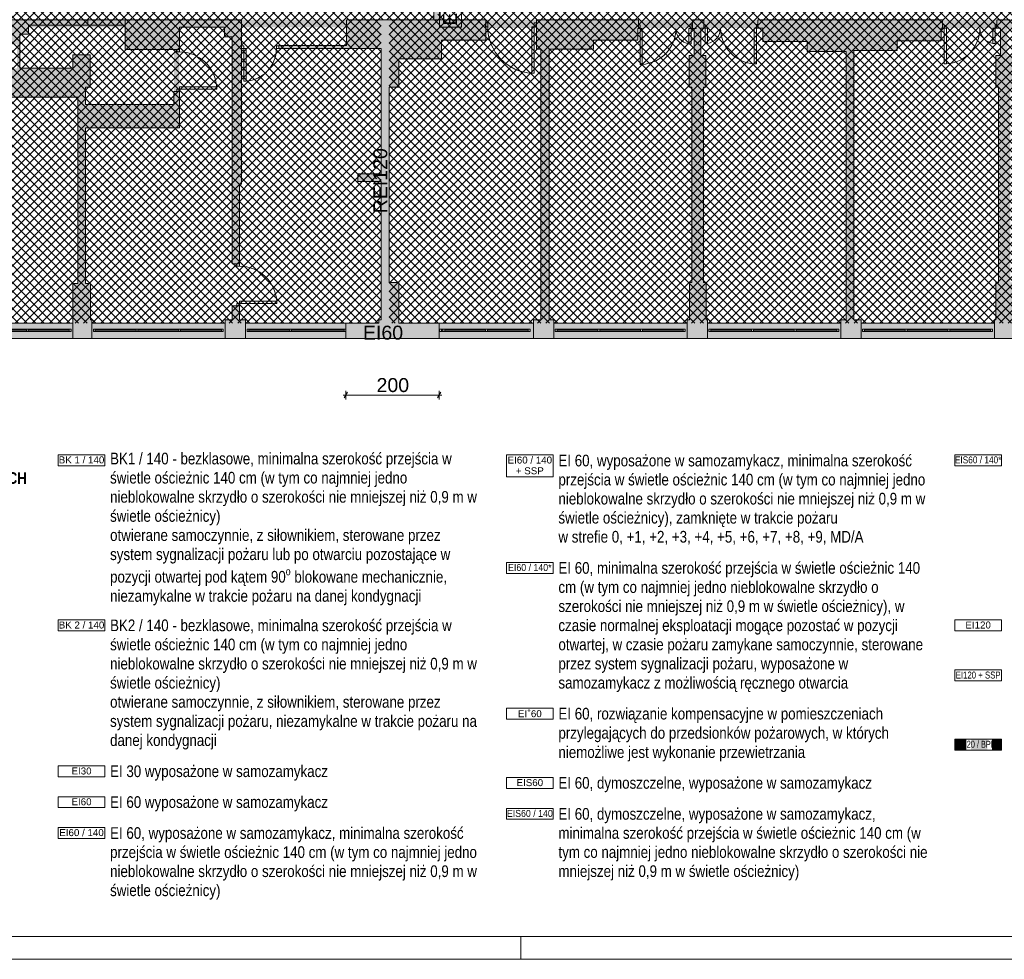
# Paper-space layout 'AP-08 STREFY POŻAROWE I EWAKUACJA - PIĘTRO 6' of a CAD drawing. Header units: millimetres. Extents: x 0 to 594, y 0 to 450.
# Tile 2 of 14: x 126 to 338, y 0 to 202. Entities that reach past the tile are written whole.
import ezdxf
from ezdxf.xclip import XClip

# ---------------------------------------------------------------- set-up
doc = ezdxf.new("R2010")
doc.units = ezdxf.units.MM
doc.header["$MEASUREMENT"] = 0
doc.header["$XCLIPFRAME"] = 0
for name, color, linetype, lineweight in [('A_Arkusz_Nr_pióra__1', 7, 'Continuous', 20), ('A_niewidoczne_Nr_pióra__1', 7, 'Continuous', 20), ('A_podkład_Nr_pióra__2', 8, 'Continuous', 13), ('A_ppoż proj_Nr_pióra__1', 7, 'Continuous', 20), ('A_ppoż proj_Nr_pióra__3', 30, 'Continuous', 13), ('A_ppoż proj_Nr_pióra__81', 2, 'Continuous', 5)]:
    doc.layers.add(name, color=color, linetype=linetype, lineweight=lineweight)
for name, color, linetype, lineweight, true_color in [('A_Arkusz_Nr_pióra__237', 7, 'Continuous', 5, 0x343434), ('A_podkład_Nr_pióra__254', 7, 'Continuous', 5, 0xfdfdfd), ('A_ppoż proj_Nr_pióra__31', 7, 'Continuous', 5, 0xfecb65), ('A_ppoż proj_Nr_pióra__70', 7, 'Continuous', 5, 0x65fe00), ('A_ppoż proj_Nr_pióra__71', 7, 'Continuous', 5, 0xcbfe65), ('A_wymiary_Nr_pióra__102', 7, 'Continuous', 5, 0x009832), ('A_wymiary_Nr_pióra__70', 7, 'Continuous', 5, 0x65fe00)]:
    doc.layers.add(name, color=color, linetype=linetype, lineweight=lineweight, true_color=true_color)
doc.layers.add('A_podrys', color=7, linetype='Continuous')
doc.styles.add('STYL_AUTOMATYCZNY_1', font='arial.ttf')
doc.styles.add('STYL_AUTOMATYCZNY_2', font='ARIALN.TTF')
doc.styles.add('STYL_AUTOMATYCZNY_4', font='arial.ttf')
doc.styles.add('STYL_AUTOMATYCZNY_5', font='ARIALN.TTF')
doc.styles.add('STYL_AUTOMATYCZNY_6', font='arial.ttf', dxfattribs={"width": 0.9})
doc.styles.add('STYL_AUTOMATYCZNY_7', font='arial.ttf', dxfattribs={"width": 0.75})
doc.styles.add('STYL_AUTOMATYCZNY_8', font='arial.ttf', dxfattribs={"width": 0.85})
doc.styles.add('STYL_AUTOMATYCZNY_9', font='arial.ttf', dxfattribs={"width": 0.8})
pattern_1 = [(45, (-1569.2778, -182.9554), (-0.9192388, 0.9192388), []), (135, (-1569.2778, -182.9554), (0.9192388, 0.9192388), [])]

# ---------------------------------------------------------------- blocks, each defined once
blk = doc.blocks.new('Rysunek_1_1', base_point=(-1569.28, -182.96))
at = {"layer": 'A_podkład_Nr_pióra__254', "linetype": 'Continuous', "lineweight": 5, "true_color": 0xfdfdfd}
h = blk.add_hatch(color=7, dxfattribs=at)
h.paths.add_polyline_path([(70.72, 355.07), (70.72, 268.67), (70.72, 260.47), (71.92, 260.47), (71.92, 230.27), (71.92, 228.02), (70.72, 228.02), (70.72, 203.02), (70.72, 136.57), (70.72, 133.27), (538.72, 133.27), (538.72, 199.87), (538.72, 220.67), (538.72, 227.67), (538.02, 227.67), (538.02, 230.27), (538.02, 257.47), (538.02, 260.47), (538.72, 260.47), (538.72, 267.87), (538.72, 285.57), (538.72, 288.77), (538.72, 291.37), (538.72, 319.07), (538.72, 355.07), (402.02, 355.07), (339.92, 355.07), (335.62, 355.07), (274.22, 355.07), (270.02, 355.07), (241.32, 355.07), (236.62, 355.07), (208.02, 355.07), (203.62, 355.07), (196.22, 355.07), (196.22, 351.77), (203.62, 351.77), (203.62, 351.07), (204.22, 351.07), (204.22, 343.57), (204.22, 301.67), (204.22, 294.97), (204.22, 286.87), (207.52, 286.87), (207.52, 288.57), (205.92, 288.57), (205.92, 294.97), (208.02, 294.97), (208.02, 301.67), (205.92, 301.67), (205.92, 343.57), (208.02, 343.57), (208.02, 351.07), (208.02, 351.77), (236.62, 351.77), (236.62, 351.07), (238.32, 351.07), (238.32, 292.97), (229.12, 292.97), (229.12, 290.97), (219.62, 290.97), (219.62, 288.57), (219.12, 288.57), (219.12, 286.87), (219.62, 286.87), (229.12, 286.87), (238.32, 286.87), (249.02, 286.87), (258.52, 286.87), (259.02, 286.87), (259.02, 288.67), (258.52, 288.67), (258.52, 290.97), (249.02, 290.97), (249.02, 292.97), (239.82, 292.97), (239.82, 351.07), (241.32, 351.07), (241.32, 351.77), (270.02, 351.77), (270.02, 351.07), (270.02, 343.07), (270.52, 343.07), (270.52, 301.67), (270.02, 301.67), (270.02, 294.87), (271.22, 294.87), (271.22, 288.67), (270.62, 288.67), (270.62, 286.87), (273.62, 286.87), (273.62, 288.67), (272.92, 288.67), (272.92, 294.87), (273.92, 294.87), (273.92, 301.67), (273.32, 301.67), (273.32, 343.07), (273.92, 343.07), (273.92, 351.07), (274.22, 351.07), (274.22, 351.77), (302.82, 351.77), (302.82, 351.07), (304.32, 351.07), (304.32, 293.07), (296.22, 293.07), (296.22, 291.37), (286.72, 291.37), (286.72, 288.67), (285.22, 288.67), (285.22, 286.87), (286.72, 286.87), (296.22, 286.87), (307.32, 286.87), (315.42, 286.87), (324.92, 286.87), (324.92, 291.37), (315.42, 291.37), (315.42, 293.07), (307.32, 293.07), (306.02, 293.07), (306.02, 351.07), (307.02, 351.07), (307.02, 351.77), (335.62, 351.77), (335.62, 351.07), (336.12, 351.07), (336.12, 343.57), (336.82, 343.57), (336.82, 301.67), (336.12, 301.67), (336.12, 294.87), (337.22, 294.87), (337.22, 288.57), (336.52, 288.57), (336.52, 286.87), (339.42, 286.87), (339.42, 288.57), (339.02, 288.57), (339.02, 294.87), (339.92, 294.87), (339.92, 301.67), (339.52, 301.67), (339.52, 343.57), (339.92, 343.57), (339.92, 351.07), (339.92, 351.77), (368.52, 351.77), (368.52, 351.07), (370.42, 351.07), (370.42, 338.67), (370.42, 293.37), (361.32, 293.37), (361.32, 291.97), (351.82, 291.97), (351.82, 288.57), (351.02, 288.57), (351.02, 286.87), (351.82, 286.87), (361.32, 286.87), (372.32, 286.87), (372.32, 287.07), (401.92, 287.07), (401.92, 286.87), (405.82, 286.87), (405.82, 288.57), (404.22, 288.57), (404.22, 294.77), (406.32, 294.77), (406.32, 301.57), (404.22, 301.57), (404.22, 339.67), (406.32, 339.67), (406.32, 351.07), (406.32, 351.77), (434.92, 351.77), (434.92, 351.07), (436.12, 351.07), (436.12, 293.17), (426.62, 293.17), (426.62, 290.97), (417.12, 290.97), (417.12, 288.57), (416.82, 288.57), (416.82, 286.87), (417.12, 286.87), (426.62, 286.87), (437.72, 286.87), (445.82, 286.87), (455.32, 286.87), (456.52, 286.87), (456.52, 288.57), (455.32, 288.57), (455.32, 290.97), (445.82, 290.97), (445.82, 292.77), (437.72, 292.77), (437.72, 293.17), (437.72, 351.07), (439.22, 351.07), (439.22, 351.77), (467.82, 351.77), (467.82, 351.07), (467.92, 351.07), (467.92, 343.27), (469.12, 343.27), (469.12, 301.57), (467.92, 301.57), (467.92, 294.77), (468.92, 294.77), (468.92, 288.57), (468.12, 288.57), (468.12, 286.87), (471.02, 286.87), (471.62, 286.87), (471.62, 288.57), (471.02, 288.57), (470.72, 288.57), (470.72, 294.77), (471.92, 294.77), (471.92, 301.57), (470.82, 301.57), (470.82, 311.77), (471.62, 311.77), (471.62, 312.57), (470.82, 312.57), (470.82, 343.27), (471.92, 343.27), (471.92, 351.07), (471.92, 351.77), (500.72, 351.77), (500.72, 351.07), (502.22, 351.07), (502.22, 312.57), (496.42, 312.57), (496.42, 311.77), (502.22, 311.77), (502.22, 310.17), (502.22, 292.77), (484.42, 292.77), (484.42, 311.77), (486.42, 311.77), (486.42, 312.57), (483.62, 312.57), (483.62, 311.77), (483.62, 290.97), (483.62, 286.87), (493.12, 286.87), (503.92, 286.87), (533.32, 286.87), (533.82, 286.87), (533.82, 285.57), (533.82, 267.87), (533.82, 263.97), (507.32, 263.97), (507.32, 266.77), (486.72, 266.77), (486.72, 260.57), (507.32, 260.57), (533.82, 260.57), (533.82, 260.47), (533.82, 257.47), (533.82, 230.27), (533.82, 227.67), (533.82, 227.57), (507.22, 227.57), (486.52, 227.57), (486.52, 226.47), (486.42, 226.47), (486.42, 225.87), (486.52, 225.87), (486.52, 221.67), (507.22, 221.67), (507.22, 224.47), (533.82, 224.47), (533.82, 220.67), (533.82, 201.67), (533.22, 201.67), (533.22, 199.87), (533.32, 199.87), (533.32, 161.27), (532.82, 161.27), (532.82, 159.67), (533.32, 159.67), (533.32, 136.57), (505.22, 136.57), (505.22, 137.27), (504.02, 137.27), (504.02, 159.67), (507.52, 159.67), (507.52, 163.77), (504.02, 163.77), (504.02, 177.17), (522.22, 177.17), (522.22, 191.27), (522.22, 199.87), (522.22, 201.67), (514.12, 201.67), (504.02, 201.67), (493.22, 201.67), (483.72, 201.67), (482.62, 201.67), (482.62, 199.87), (483.72, 199.87), (483.72, 197.17), (493.22, 197.17), (493.22, 195.57), (502.02, 195.57), (502.02, 137.27), (500.42, 137.27), (500.42, 136.57), (472.12, 136.57), (472.12, 137.27), (471.82, 137.27), (471.82, 145.07), (470.72, 145.07), (470.72, 186.87), (471.82, 186.87), (471.82, 193.67), (470.72, 193.67), (470.72, 199.87), (471.02, 199.87), (471.02, 201.67), (468.32, 201.67), (468.32, 199.87), (469.12, 199.87), (469.12, 193.67), (468.02, 193.67), (468.02, 186.87), (469.12, 186.87), (469.12, 145.07), (468.02, 145.07), (468.02, 137.27), (467.82, 137.27), (467.82, 136.57), (439.22, 136.57), (439.22, 137.27), (437.52, 137.27), (437.52, 195.57), (446.32, 195.57), (446.32, 197.17), (455.82, 197.17), (455.82, 199.87), (456.72, 199.87), (456.72, 201.67), (455.82, 201.67), (446.32, 201.67), (435.92, 201.67), (426.62, 201.67), (416.42, 201.67), (416.32, 201.67), (416.32, 199.87), (416.42, 199.87), (416.42, 197.17), (416.42, 195.67), (417.12, 195.67), (417.12, 197.17), (426.62, 197.17), (426.62, 195.67), (435.82, 195.67), (435.82, 137.27), (434.72, 137.27), (434.72, 136.57), (406.12, 136.57), (406.12, 137.27), (405.82, 137.27), (405.82, 145.27), (404.72, 145.27), (404.72, 186.87), (405.62, 186.87), (405.62, 193.67), (404.52, 193.67), (404.52, 199.87), (405.32, 199.87), (405.32, 201.67), (401.72, 201.67), (401.72, 199.87), (403.52, 199.87), (403.52, 193.67), (401.72, 193.67), (401.72, 186.87), (402.92, 186.87), (402.92, 145.27), (401.82, 145.27), (401.82, 137.27), (401.52, 137.27), (401.52, 136.57), (372.92, 136.57), (372.92, 137.27), (371.32, 137.27), (371.32, 174.97), (375.32, 174.97), (375.32, 175.97), (371.32, 175.97), (371.32, 195.67), (384.92, 195.67), (384.92, 175.97), (383.32, 175.97), (383.32, 174.97), (386.42, 174.97), (386.42, 178.97), (391.02, 178.97), (391.02, 174.97), (391.82, 174.97), (391.82, 179.77), (386.42, 179.77), (386.42, 195.27), (390.12, 195.27), (390.12, 201.67), (386.42, 201.67), (369.62, 201.67), (361.02, 201.67), (351.52, 201.67), (350.72, 201.67), (350.72, 199.87), (351.52, 199.87), (351.52, 197.17), (361.02, 197.17), (361.02, 195.17), (369.62, 195.17), (369.62, 137.27), (368.42, 137.27), (368.42, 136.57), (339.82, 136.57), (339.82, 137.27), (339.62, 137.27), (339.62, 145.27), (339.12, 145.27), (339.12, 187.17), (339.62, 187.17), (339.62, 193.97), (338.52, 193.97), (338.52, 199.87), (339.12, 199.87), (339.12, 201.67), (336.22, 201.67), (336.22, 199.87), (337.02, 199.87), (337.02, 193.97), (336.02, 193.97), (336.02, 187.17), (336.62, 187.17), (336.62, 145.27), (336.02, 145.27), (336.02, 137.27), (335.72, 137.27), (335.72, 136.57), (307.12, 136.57), (307.12, 137.27), (305.52, 137.27), (305.52, 195.07), (314.82, 195.07), (314.82, 197.17), (324.32, 197.17), (324.32, 199.87), (324.62, 199.87), (324.62, 201.67), (324.32, 201.67), (314.82, 201.67), (303.92, 201.67), (295.52, 201.67), (286.02, 201.67), (284.92, 201.67), (284.92, 199.87), (286.02, 199.87), (286.02, 196.97), (295.52, 196.97), (295.52, 194.87), (303.92, 194.87), (303.92, 137.27), (302.72, 137.27), (302.72, 136.57), (274.12, 136.57), (274.12, 137.27), (273.82, 137.27), (273.82, 145.27), (273.27, 145.27), (273.27, 187.17), (273.77, 187.17), (273.77, 193.97), (272.67, 193.97), (272.67, 199.87), (273.32, 199.87), (273.32, 201.67), (271.67, 201.67), (270.92, 201.67), (270.92, 199.77), (271.27, 199.77), (271.27, 193.97), (270.17, 193.97), (270.17, 187.17), (270.77, 187.17), (270.77, 145.27), (270.22, 145.27), (270.22, 137.27), (269.72, 137.27), (269.72, 136.57), (241.12, 136.57), (241.12, 137.27), (240.12, 137.27), (240.12, 195.37), (249.62, 195.37), (249.62, 197.27), (259.12, 197.27), (259.12, 199.77), (259.32, 199.77), (259.32, 201.67), (259.12, 201.67), (249.62, 201.67), (237.42, 201.67), (237.42, 195.37), (238.32, 195.37), (238.32, 137.27), (236.72, 137.27), (236.72, 136.57), (207.82, 136.57), (207.82, 137.27), (207.82, 145.27), (205.72, 145.27), (205.72, 187.17), (207.82, 187.17), (207.82, 193.27), (217.02, 193.27), (217.02, 197.27), (226.52, 197.27), (226.52, 201.67), (217.02, 201.67), (204.02, 201.67), (196.62, 201.67), (196.62, 196.17), (182.02, 196.17), (182.02, 195.47), (196.62, 195.47), (204.02, 195.47), (204.02, 187.17), (204.02, 168.57), (199.02, 168.57), (199.02, 166.97), (204.02, 166.97), (204.02, 145.27), (204.02, 137.27), (203.52, 137.27), (203.52, 136.57), (174.92, 136.57), (174.92, 137.27), (173.62, 137.27), (173.62, 140.27), (172.02, 140.27), (172.02, 137.27), (170.52, 137.27), (170.52, 136.57), (141.92, 136.57), (141.92, 137.27), (141.62, 137.27), (141.62, 145.07), (140.52, 145.07), (140.52, 178.47), (160.72, 178.47), (160.72, 195.27), (160.72, 200.07), (170.42, 200.07), (170.42, 197.97), (172.02, 197.97), (172.02, 166.37), (172.02, 149.27), (173.62, 149.27), (173.62, 166.37), (174.02, 166.37), (174.02, 201.67), (170.42, 201.67), (160.72, 201.67), (149.02, 201.67), (128.32, 201.67), (126.42, 201.67), (122.22, 201.67), (112.37, 201.67), (89.22, 201.67), (89.22, 195.67), (99.82, 195.67), (99.82, 166.57), (76.12, 166.57), (76.12, 200.07), (80.42, 200.07), (80.42, 201.67), (76.12, 201.67), (76.12, 203.02), (76.12, 224.07), (102.82, 224.07), (102.82, 221.17), (110.47, 221.17), (120.17, 221.17), (120.17, 224.07), (123.17, 224.07), (123.17, 227.77), (120.17, 227.77), (110.47, 227.77), (102.82, 227.77), (76.12, 227.77), (76.12, 228.02), (76.12, 230.27), (76.12, 260.47), (76.12, 260.57), (123.02, 260.57), (123.02, 262.07), (123.17, 262.07), (123.17, 262.67), (123.02, 262.67), (123.02, 264.27), (76.12, 264.27), (76.12, 268.67), (76.12, 293.87), (76.87, 293.87), (76.87, 295.77), (76.12, 295.77), (76.12, 351.77), (104.72, 351.77), (104.72, 351.07), (106.82, 351.07), (106.82, 322.07), (102.13, 322.07), (101.27, 321.21), (101.83, 320.64), (102.46, 321.27), (106.82, 321.27), (106.82, 319.67), (108.32, 319.67), (121.02, 319.67), (121.82, 319.67), (121.82, 320.47), (108.32, 320.47), (108.32, 351.07), (109.42, 351.07), (109.42, 351.77), (138.02, 351.77), (138.02, 344.57), (135.32, 344.57), (135.32, 302.87), (135.32, 293.87), (154.32, 293.87), (154.52, 293.87), (155.42, 293.87), (155.42, 295.57), (154.52, 295.57), (154.32, 295.57), (154.32, 302.87), (136.32, 302.87), (136.32, 343.57), (138.02, 343.57), (142.52, 343.57), (142.52, 351.07), (142.52, 351.77), (170.92, 351.77), (170.92, 351.07), (172.12, 351.07), (172.12, 301.57), (167.42, 301.57), (167.42, 295.57), (167.32, 295.57), (167.32, 293.87), (167.42, 293.87), (167.42, 293.67), (169.32, 293.67), (169.32, 286.57), (169.32, 281.97), (170.52, 281.97), (170.52, 286.57), (174.22, 286.57), (174.22, 293.67), (185.22, 293.67), (185.22, 299.47), (174.22, 299.47), (174.22, 301.57), (174.22, 351.07), (175.22, 351.07), (175.22, 355.07), (172.72, 355.07), (170.92, 355.07)])
h.paths.add_polyline_path([(104.62, 136.57), (76.12, 136.57), (76.12, 165.57), (99.82, 165.57), (99.82, 161.37), (101.42, 161.37), (101.42, 195.67), (112.37, 195.67), (112.37, 200.07), (122.22, 200.07), (122.22, 196.37), (125.82, 196.37), (125.82, 191.27), (122.22, 191.27), (122.22, 185.07), (138.92, 185.07), (138.92, 145.07), (137.82, 145.07), (137.82, 137.27), (137.82, 136.57), (109.32, 136.57), (109.32, 137.27), (104.62, 137.27)], flags=0)
h.paths.add_polyline_path([(137.82, 191.27), (126.42, 191.27), (126.42, 196.37), (126.42, 198.57), (128.32, 198.57), (128.32, 200.47), (149.02, 200.47), (149.02, 195.27), (159.52, 195.27), (159.52, 183.47), (140.52, 183.47), (140.52, 185.07), (140.52, 187.22), (141.52, 187.22), (141.52, 194.12), (139.52, 194.12), (137.82, 194.12)], flags=0)
h.paths.add_polyline_path([(401.92, 287.67), (372.32, 287.67), (372.32, 338.67), (373.22, 338.67), (373.22, 339.67), (400.92, 339.67), (401.92, 339.67), (401.92, 301.57), (401.92, 294.77)], flags=0)
h.paths.add_polyline_path([(503.92, 293.27), (503.92, 305.67), (520.82, 305.67), (521.92, 305.67), (521.92, 310.17), (504.12, 310.17), (504.12, 328.07), (508.72, 328.07), (520.72, 328.07), (520.72, 329.07), (508.72, 329.07), (508.72, 332.67), (504.12, 332.67), (504.12, 351.07), (505.12, 351.07), (505.12, 351.77), (533.32, 351.77), (533.32, 319.07), (532.92, 319.07), (532.92, 291.37), (533.32, 291.37), (533.32, 288.77), (514.42, 288.77), (514.42, 293.27)], flags=0)
h.paths.add_polyline_path([(504.02, 183.47), (504.02, 195.57), (504.02, 195.67), (513.32, 195.67), (513.32, 199.87), (521.32, 199.87), (521.32, 191.27), (521.32, 183.47)], flags=0)
at = {"layer": 'A_ppoż proj_Nr_pióra__3', "linetype": 'Continuous', "lineweight": 0, "true_color": 0x3f2000}
for points in [[(215.32, 221.87), (215.32, 201.67), (216.82, 201.67), (216.82, 221.87)], [(204.02, 201.67), (204.02, 136.57), (205.72, 136.57), (205.72, 201.67)], [(216.82, 201.67), (205.72, 201.67), (205.72, 199.87), (216.82, 199.87)]]:
    blk.add_hatch(color=38, dxfattribs=at).paths.add_polyline_path(points)
at = {"layer": 'A_ppoż proj_Nr_pióra__31', "linetype": 'Continuous', "lineweight": 5, "true_color": 0xfecb65}
h = blk.add_hatch(dxfattribs=at)
h.set_pattern_fill('bloczki_betonowe_0001', color=31, style=0, pattern_type=2)
h.set_pattern_definition(pattern_1)
h.paths.add_polyline_path([(205.72, 136.57), (533.82, 136.57), (533.82, 224.47), (468.82, 224.47), (468.82, 263.97), (533.82, 263.97), (533.82, 286.87), (533.32, 286.87), (533.32, 351.77), (205.92, 351.77), (205.92, 266.87), (246.22, 266.87), (246.22, 221.87), (216.17, 221.87), (216.17, 201.67), (205.72, 201.67)])
at = {"layer": 'A_ppoż proj_Nr_pióra__70', "linetype": 'Continuous', "lineweight": 0, "true_color": 0x193f00}
blk.add_hatch(color=88, dxfattribs=at).paths.add_polyline_path([(196.47, 136.57), (196.47, 133.27), (216.47, 133.27), (216.47, 136.57)])
at = {"layer": 'A_ppoż proj_Nr_pióra__71', "linetype": 'Continuous', "lineweight": 5, "true_color": 0xcbfe65}
h = blk.add_hatch(dxfattribs=at)
h.set_pattern_fill('bloczki_betonowe_0001', color=71, style=0, pattern_type=2)
h.set_pattern_definition(pattern_1)
h.paths.add_polyline_path([(76.12, 224.07), (76.12, 136.57), (204.02, 136.57), (204.02, 201.67), (215.32, 201.67), (215.32, 265.97), (204.22, 265.97), (204.22, 355.07), (210.97, 355.07), (210.97, 439.37), (172.83, 439.37), (172.83, 351.77), (76.12, 351.77), (76.12, 264.27), (142.83, 264.27), (142.83, 260.28), (165.57, 260.28), (165.57, 228.55), (144.19, 228.55), (144.19, 224.07)])
at = {"layer": 'A_ppoż proj_Nr_pióra__81', "linetype": 'Continuous', "lineweight": 0, "true_color": 0x3f3f00}
for points in [[(70.72, 201.67), (70.72, 200.07), (204.02, 200.07), (204.02, 201.67)], [(216.82, 199.87), (538.72, 199.87), (538.72, 201.67), (216.82, 201.67)]]:
    blk.add_hatch(color=48, dxfattribs=at).paths.add_polyline_path(points)
at = {"layer": 'A_podkład_Nr_pióra__2', "color": 8, "linetype": 'Continuous', "lineweight": 13}
for p, q in [((215.32, 201.67), (215.32, 221.87)), ((216.72, 201.67), (216.72, 221.87)), ((141.02, 201.67), (121.47, 201.67)), ((141.02, 201.67), (141.02, 200.47)), ((141.02, 201.67), (149.02, 201.67)), ((174.02, 201.67), (149.02, 201.67)), ((149.02, 201.67), (149.02, 195.27)), ((174.02, 166.37), (174.02, 201.67)), ((226.52, 201.67), (196.62, 201.67)), ((196.62, 201.67), (196.62, 196.17)), ((226.92, 200.97), (226.42, 200.97)), ((226.42, 200.97), (226.42, 200.17)), ((226.52, 201.67), (226.52, 197.27)), ((226.92, 200.17), (226.92, 200.97)), ((236.92, 190.17), (236.92, 200.97)), ((236.92, 200.97), (237.42, 200.97)), ((259.32, 201.67), (237.42, 201.67)), ((237.42, 201.67), (237.42, 195.37)), ((259.32, 201.67), (259.32, 199.77)), ((273.32, 201.67), (270.92, 201.67)), ((270.92, 201.67), (270.92, 199.77)), ((273.32, 201.67), (273.32, 199.87)), ((284.92, 201.67), (284.92, 199.87)), ((324.62, 201.67), (284.92, 201.67)), ((324.62, 201.67), (324.62, 199.87)), ((336.22, 201.67), (336.22, 199.87)), ((339.12, 201.67), (336.22, 201.67)), ((128.32, 200.47), (141.02, 200.47)), ((128.32, 198.57), (128.32, 200.47)), ((141.02, 200.47), (149.02, 200.47)), ((160.72, 200.07), (170.42, 200.07)), ((160.72, 194.77), (160.72, 200.07)), ((170.42, 200.07), (170.42, 197.97)), ((226.42, 200.17), (226.92, 200.17)), ((237.42, 200.17), (236.42, 200.17)), ((236.42, 200.17), (236.42, 190.17)), ((259.12, 199.77), (260.12, 199.77)), ((259.12, 197.27), (259.12, 199.77)), ((259.62, 200.57), (259.32, 200.57)), ((259.62, 192.07), (259.62, 200.57)), ((260.12, 199.77), (260.12, 192.07)), ((271.67, 199.77), (270.12, 199.77)), ((270.12, 199.77), (270.12, 196.47)), ((270.62, 196.47), (270.62, 200.57)), ((270.62, 200.57), (270.92, 200.57)), ((271.27, 199.87), (271.27, 193.97)), ((271.67, 199.77), (271.67, 199.87)), ((272.67, 199.87), (274.12, 199.87)), ((272.67, 193.97), (272.67, 199.87)), ((273.62, 200.67), (273.32, 200.67)), ((273.62, 196.57), (273.62, 200.67)), ((274.12, 199.87), (274.12, 196.57)), ((286.02, 199.87), (284.12, 199.87)), ((284.12, 199.87), (284.12, 192.17)), ((284.62, 192.17), (284.62, 200.67)), ((284.62, 200.67), (284.92, 200.67)), ((286.02, 199.87), (286.02, 196.97)), ((324.32, 199.87), (325.42, 199.87)), ((324.32, 197.17), (324.32, 199.87)), ((324.92, 200.67), (324.62, 200.67)), ((324.92, 192.17), (324.92, 200.67)), ((325.42, 199.87), (325.42, 192.17)), ((337.02, 199.87), (335.42, 199.87)), ((335.42, 199.87), (335.42, 196.57)), ((335.92, 196.57), (335.92, 200.67)), ((335.92, 200.67), (336.22, 200.67)), ((337.02, 199.87), (337.02, 193.97)), ((126.42, 191.27), (126.42, 198.57)), ((126.42, 198.57), (128.32, 198.57)), ((170.42, 197.97), (172.02, 197.97)), ((172.02, 197.97), (172.02, 149.27)), ((217.02, 197.27), (226.52, 197.27)), ((217.02, 193.27), (217.02, 197.27)), ((249.62, 197.27), (259.12, 197.27)), ((249.62, 195.37), (249.62, 197.27)), ((286.02, 196.97), (295.52, 196.97)), ((295.52, 194.87), (295.52, 196.97)), ((314.82, 197.17), (324.32, 197.17)), ((314.82, 195.07), (314.82, 197.17)), ((149.02, 195.27), (159.52, 195.27)), ((160.72, 195.27), (159.52, 195.27)), ((160.12, 194.77), (160.12, 195.27)), ((160.72, 194.77), (160.12, 194.77)), ((174.52, 196.07), (174.02, 196.07)), ((174.02, 195.47), (175.02, 195.47)), ((174.52, 188.47), (174.52, 196.07)), ((175.02, 195.47), (175.02, 188.47)), ((181.52, 195.47), (181.52, 196.07)), ((181.52, 196.07), (182.02, 196.07)), ((204.02, 195.47), (181.52, 195.47)), ((182.02, 196.17), (182.02, 195.47)), ((196.62, 196.17), (182.02, 196.17)), ((204.02, 195.47), (204.02, 168.57)), ((237.42, 195.37), (238.32, 195.37)), ((238.32, 195.37), (238.32, 137.27)), ((240.12, 195.37), (249.62, 195.37)), ((240.12, 137.27), (240.12, 195.37)), ((270.62, 196.47), (270.12, 196.47)), ((273.62, 196.57), (274.12, 196.57)), ((295.52, 194.87), (303.92, 194.87)), ((303.92, 194.87), (303.92, 137.27)), ((305.52, 195.07), (314.82, 195.07)), ((305.52, 137.27), (305.52, 195.07)), ((335.92, 196.57), (335.42, 196.57)), ((137.82, 194.12), (137.82, 191.27)), ((141.52, 194.12), (137.82, 194.12)), ((207.82, 193.27), (217.02, 193.27)), ((207.82, 187.17), (207.82, 193.27)), ((270.17, 193.97), (270.17, 187.17)), ((271.27, 193.97), (270.17, 193.97)), ((273.77, 193.97), (272.67, 193.97)), ((273.77, 187.17), (273.77, 193.97)), ((336.02, 193.97), (336.02, 187.17)), ((337.02, 193.97), (336.02, 193.97)), ((137.82, 191.27), (126.42, 191.27)), ((259.62, 192.07), (260.12, 192.07)), ((284.62, 192.17), (284.12, 192.17)), ((324.92, 192.17), (325.42, 192.17)), ((174.52, 188.47), (175.02, 188.47)), ((236.92, 190.17), (236.42, 190.17)), ((140.52, 183.47), (140.52, 187.22)), ((159.52, 186.27), (159.52, 183.47)), ((160.72, 186.27), (159.52, 186.27)), ((168.72, 186.77), (160.12, 186.77)), ((160.12, 186.77), (160.12, 186.27)), ((160.72, 178.47), (160.72, 187.27)), ((160.72, 187.27), (168.72, 187.27)), ((168.72, 186.77), (168.72, 187.27)), ((205.72, 187.17), (207.82, 187.17)), ((205.72, 145.27), (205.72, 187.17)), ((270.17, 187.17), (270.77, 187.17)), ((270.77, 187.17), (270.77, 145.27)), ((273.27, 145.27), (273.27, 187.17)), ((273.27, 187.17), (273.77, 187.17)), ((336.02, 187.17), (336.62, 187.17)), ((336.62, 187.17), (336.62, 145.27)), ((122.22, 185.07), (138.92, 185.07)), ((138.92, 185.07), (138.92, 145.07)), ((159.52, 183.47), (140.52, 183.47)), ((140.52, 178.47), (160.72, 178.47)), ((140.52, 145.07), (140.52, 178.47)), ((204.02, 168.57), (199.02, 168.57)), ((199.02, 168.57), (199.02, 166.97)), ((173.62, 148.77), (173.62, 166.37)), ((173.62, 166.37), (174.02, 166.37)), ((199.02, 166.97), (204.02, 166.97)), ((204.02, 166.97), (204.02, 137.27)), ((172.02, 149.27), (173.62, 149.27)), ((173.02, 148.77), (173.02, 149.27)), ((173.62, 148.77), (173.02, 148.77)), ((137.82, 145.07), (137.82, 133.27)), ((138.92, 145.07), (137.82, 145.07)), ((141.62, 145.07), (140.52, 145.07)), ((141.62, 137.27), (141.62, 145.07)), ((207.82, 145.27), (205.72, 145.27)), ((207.82, 136.57), (207.82, 145.27)), ((270.22, 145.27), (270.22, 137.27)), ((270.77, 145.27), (270.22, 145.27)), ((273.82, 145.27), (273.27, 145.27)), ((273.82, 137.27), (273.82, 145.27)), ((336.02, 145.27), (336.02, 137.27)), ((336.62, 145.27), (336.02, 145.27)), ((172.02, 140.27), (173.62, 140.27)), ((172.02, 140.27), (172.02, 137.27)), ((181.62, 140.77), (173.02, 140.77)), ((173.02, 140.77), (173.02, 140.27)), ((173.62, 137.27), (173.62, 141.27)), ((173.62, 141.27), (181.62, 141.27)), ((181.62, 140.77), (181.62, 141.27)), ((137.82, 136.57), (109.32, 136.57)), ((141.92, 137.27), (141.62, 137.27)), ((141.92, 133.27), (141.92, 137.27)), ((170.52, 136.57), (141.92, 136.57)), ((172.02, 137.27), (170.52, 137.27)), ((170.52, 137.27), (170.52, 133.27)), ((174.92, 137.27), (173.62, 137.27)), ((174.92, 133.27), (174.92, 137.27)), ((203.52, 136.57), (174.92, 136.57)), ((196.47, 136.57), (196.47, 133.27)), ((204.02, 137.27), (203.52, 137.27)), ((203.52, 137.27), (203.52, 136.57)), ((236.72, 136.57), (207.82, 136.57)), ((216.47, 133.27), (216.47, 136.57)), ((238.32, 137.27), (236.72, 137.27)), ((236.72, 137.27), (236.72, 133.27)), ((241.12, 137.27), (240.12, 137.27)), ((241.12, 133.27), (241.12, 137.27)), ((269.72, 136.57), (241.12, 136.57)), ((270.22, 137.27), (269.72, 137.27)), ((269.72, 137.27), (269.72, 133.27)), ((274.12, 137.27), (273.82, 137.27)), ((274.12, 133.27), (274.12, 137.27)), ((302.72, 136.57), (274.12, 136.57)), ((303.92, 137.27), (302.72, 137.27)), ((302.72, 137.27), (302.72, 133.27)), ((307.12, 137.27), (305.52, 137.27)), ((307.12, 133.27), (307.12, 137.27)), ((335.72, 136.57), (307.12, 136.57)), ((336.02, 137.27), (335.72, 137.27)), ((335.72, 137.27), (335.72, 133.27)), ((70.72, 133.27), (538.72, 133.27)), ((109.52, 135.27), (137.42, 135.27)), ((137.42, 134.77), (109.52, 134.77)), ((119.09, 135.02), (127.85, 135.02)), ((127.85, 134.77), (127.85, 135.27)), ((128.25, 134.77), (128.25, 135.27)), ((128.25, 135.02), (137.02, 135.02)), ((137.02, 134.77), (137.02, 135.27)), ((137.42, 135.27), (137.42, 134.77)), ((142.22, 135.27), (170.12, 135.27)), ((142.22, 134.77), (142.22, 135.27)), ((170.12, 134.77), (142.22, 134.77)), ((142.62, 134.77), (142.62, 135.27)), ((142.62, 135.02), (151.39, 135.02)), ((151.39, 134.77), (151.39, 135.27)), ((151.79, 134.77), (151.79, 135.27)), ((151.79, 135.02), (160.55, 135.02)), ((160.55, 134.77), (160.55, 135.27)), ((160.95, 134.77), (160.95, 135.27)), ((160.95, 135.02), (169.72, 135.02)), ((169.72, 134.77), (169.72, 135.27)), ((170.12, 135.27), (170.12, 134.77)), ((175.22, 135.27), (196.47, 135.27)), ((175.22, 134.77), (175.22, 135.27)), ((196.47, 134.77), (175.22, 134.77)), ((175.62, 134.77), (175.62, 135.27)), ((175.62, 135.02), (184.39, 135.02)), ((184.39, 134.77), (184.39, 135.27)), ((184.79, 134.77), (184.79, 135.27)), ((184.79, 135.02), (196.07, 135.02)), ((196.07, 134.77), (196.07, 135.27)), ((196.47, 135.27), (196.47, 134.77)), ((216.57, 135.27), (236.02, 135.27)), ((216.57, 134.77), (216.57, 135.27)), ((236.02, 134.77), (216.57, 134.77)), ((216.97, 134.77), (216.97, 135.27)), ((216.97, 135.02), (217.29, 135.02)), ((217.29, 134.77), (217.29, 135.27)), ((217.69, 134.77), (217.69, 135.27)), ((217.69, 135.02), (226.45, 135.02)), ((226.45, 134.77), (226.45, 135.27)), ((226.85, 134.77), (226.85, 135.27)), ((226.85, 135.02), (235.62, 135.02)), ((235.62, 134.77), (235.62, 135.27)), ((236.02, 135.27), (236.02, 134.77)), ((241.42, 135.27), (269.32, 135.27)), ((241.42, 134.77), (241.42, 135.27)), ((269.32, 134.77), (241.42, 134.77)), ((241.82, 134.77), (241.82, 135.27)), ((241.82, 135.02), (250.59, 135.02)), ((250.59, 134.77), (250.59, 135.27)), ((250.99, 134.77), (250.99, 135.27)), ((250.99, 135.02), (259.75, 135.02)), ((259.75, 134.77), (259.75, 135.27)), ((260.15, 134.77), (260.15, 135.27)), ((260.15, 135.02), (268.92, 135.02)), ((268.92, 134.77), (268.92, 135.27)), ((269.32, 135.27), (269.32, 134.77)), ((274.42, 135.27), (302.32, 135.27)), ((274.42, 134.77), (274.42, 135.27)), ((302.32, 134.77), (274.42, 134.77)), ((274.82, 134.77), (274.82, 135.27)), ((274.82, 135.02), (283.59, 135.02)), ((283.59, 134.77), (283.59, 135.27)), ((283.99, 134.77), (283.99, 135.27)), ((283.99, 135.02), (292.75, 135.02)), ((292.75, 134.77), (292.75, 135.27)), ((293.15, 134.77), (293.15, 135.27)), ((293.15, 135.02), (301.92, 135.02)), ((301.92, 134.77), (301.92, 135.27)), ((302.32, 135.27), (302.32, 134.77)), ((307.42, 135.27), (335.32, 135.27)), ((307.42, 134.77), (307.42, 135.27)), ((335.32, 134.77), (307.42, 134.77)), ((307.82, 134.77), (307.82, 135.27)), ((307.82, 135.02), (316.59, 135.02)), ((316.59, 134.77), (316.59, 135.27)), ((316.99, 134.77), (316.99, 135.27)), ((316.99, 135.02), (325.75, 135.02)), ((325.75, 134.77), (325.75, 135.27)), ((326.15, 134.77), (326.15, 135.27)), ((326.15, 135.02), (334.92, 135.02)), ((334.92, 134.77), (334.92, 135.27)), ((335.32, 135.27), (335.32, 134.77))]:
    blk.add_line(p, q, dxfattribs=at)
at = {"layer": 'A_podkład_Nr_pióra__2', "color": 8, "linetype": 'Continuous', "lineweight": 13, "flags": 128}
blk.add_lwpolyline([(140.52, 187.22), (141.52, 187.22), (141.52, 194.12), (139.52, 194.12)], dxfattribs=at)
at = {"layer": 'A_podkład_Nr_pióra__2', "color": 8, "linetype": 'Continuous', "lineweight": 13}
for centre, radius, start, end in [((236.92, 200.17), 10, 180, 267.4549), ((259.62, 199.77), 7.7, 273.3039, 0), ((270.62, 199.77), 3.3, 180, 262.3286), ((273.62, 199.87), 3.3, 277.6714, 0), ((284.62, 199.87), 7.7, 180, 266.6961), ((324.92, 199.87), 7.7, 273.3039, 0), ((335.92, 199.87), 3.3, 180, 262.3286), ((160.72, 186.77), 8, 3.1802, 90), ((174.52, 195.47), 7, 273.6334, 0), ((173.62, 140.77), 8, 3.1802, 90)]:
    blk.add_arc(centre, radius, start, end, dxfattribs=at)
at = {"layer": 'A_ppoż proj_Nr_pióra__1', "color": 7, "linetype": 'Continuous', "lineweight": 20}
for p, q in [((216.59, 224.27), (216.59, 200.04)), ((221.31, 200.04), (221.31, 224.27)), ((216.59, 200.04), (221.31, 200.04))]:
    blk.add_line(p, q, dxfattribs=at)
at = {"layer": 'A_wymiary_Nr_pióra__102', "color": 104, "linetype": 'Continuous', "lineweight": 5, "true_color": 0x009832}
for p, q in [((195.86, 121.11), (196.47, 121.11)), ((196.47, 120.17), (196.47, 122.04)), ((196.47, 121.11), (216.47, 121.11)), ((216.47, 120.17), (216.47, 122.04)), ((216.47, 121.11), (217.08, 121.11))]:
    blk.add_line(p, q, dxfattribs=at)
at = {"layer": 'A_wymiary_Nr_pióra__70', "color": 70, "linetype": 'Continuous', "lineweight": 5, "true_color": 0x65fe00}
for p, q in [((196.83, 121.73), (196.11, 120.48)), ((216.11, 120.48), (216.83, 121.73))]:
    blk.add_line(p, q, dxfattribs=at)
at = {"layer": 'A_ppoż proj_Nr_pióra__1', "color": 7, "linetype": 'Continuous', "lineweight": 20, "char_height": 3, "attachment_point": 5, "rotation": 90, "style": 'STYL_AUTOMATYCZNY_1'}
for s, insert in [('\\A1;{\\pqc;\\fArial|b0|i0|c238|p0;\\W1.000000;EIS60 / 140*}', (218.81, 212.15)), ('\\A1;{\\pqc;\\fArial|b0|i0|c238|p0;\\W1.000000;REI120}', (203.87, 167.11))]:
    blk.add_mtext(s, dxfattribs=dict(at, insert=insert))
at = {"layer": 'A_ppoż proj_Nr_pióra__1', "color": 7, "linetype": 'Continuous', "lineweight": 20, "insert": (204.43, 134.48), "char_height": 3, "attachment_point": 5, "style": 'STYL_AUTOMATYCZNY_1'}
blk.add_mtext('\\A1;{\\pqc;\\fArial|b0|i0|c238|p0;\\W1.000000;EI60}', dxfattribs=at)
at = {"layer": 'A_wymiary_Nr_pióra__70', "color": 70, "linetype": 'Continuous', "lineweight": 5, "true_color": 0x65fe00, "insert": (203.04, 121.71), "char_height": 3, "width": 6.8645, "attachment_point": 7, "style": 'STYL_AUTOMATYCZNY_4'}
blk.add_mtext('\\A1;{\\pql;\\fArial|b0|i0|c238|p0;\\W1.000000;200}', dxfattribs=at)

psp = doc.layouts.new('AP-08 STREFY POŻAROWE I EWAKUACJA - PIĘTRO 6')

# ---------------------------------------------------------------- hatches: boundary and pattern name
at = {"layer": 'A_ppoż proj_Nr_pióra__3', "linetype": 'Continuous', "lineweight": 0, "true_color": 0x3f2000}
for points in [[(327.25, 44.9), (329.73, 44.9), (329.73, 47.26), (327.25, 47.26)], [(330.73, 44.9), (334.23, 44.9), (334.23, 47.26), (330.73, 47.26)], [(335.23, 44.9), (337.23, 44.9), (337.23, 47.26), (335.23, 47.26)]]:
    psp.add_hatch(color=38, dxfattribs=at).paths.add_polyline_path(points)

# ---------------------------------------------------------------- linework, layer by layer
at = {"layer": 'A_Arkusz_Nr_pióra__1', "color": 7, "linetype": 'Continuous', "lineweight": 20}
psp.add_line((589.1, 4.9), (29.9, 4.9), dxfattribs=at)
at = {"layer": 'A_Arkusz_Nr_pióra__1', "color": 7, "linetype": 'Continuous', "lineweight": 20, "flags": 128}
psp.add_lwpolyline([(0, 450), (594, 450), (594, 0), (0, 0)], close=True, dxfattribs=at)
at = {"layer": 'A_Arkusz_Nr_pióra__237', "color": 250, "linetype": 'Continuous', "lineweight": 5, "true_color": 0x343434}
psp.add_line((234, 0), (234, 4.9), dxfattribs=at)
at = {"layer": 'A_ppoż proj_Nr_pióra__1', "color": 7, "linetype": 'Continuous', "lineweight": 20, "flags": 128}
for points in [[(134.68, 108.29), (144.67, 108.29), (144.67, 105.93), (134.68, 105.93)], [(230.97, 108.29), (240.95, 108.29), (240.95, 103.57), (230.97, 103.57)], [(327.25, 108.29), (337.23, 108.29), (337.23, 105.93), (327.25, 105.93)], [(230.97, 85.2), (240.95, 85.2), (240.95, 82.84), (230.97, 82.84)], [(134.68, 72.84), (144.67, 72.84), (144.67, 70.49), (134.68, 70.49)], [(327.25, 72.84), (337.23, 72.84), (337.23, 70.49), (327.25, 70.49)], [(327.25, 62.11), (337.23, 62.11), (337.23, 59.75), (327.25, 59.75)], [(230.97, 53.87), (240.95, 53.87), (240.95, 51.52), (230.97, 51.52)], [(327.25, 47.26), (337.23, 47.26), (337.23, 44.9), (327.25, 44.9)], [(134.68, 41.52), (144.67, 41.52), (144.67, 39.16), (134.68, 39.16)], [(230.97, 39.02), (240.95, 39.02), (240.95, 36.66), (230.97, 36.66)], [(134.68, 34.9), (144.67, 34.9), (144.67, 32.55), (134.68, 32.55)], [(230.97, 32.4), (240.95, 32.4), (240.95, 30.05), (230.97, 30.05)], [(134.68, 28.28), (144.67, 28.28), (144.67, 25.93), (134.68, 25.93)]]:
    psp.add_lwpolyline(points, close=True, dxfattribs=at)

# ---------------------------------------------------------------- block references
at = {"layer": 'A_podrys', "color": 37, "linetype": 'Continuous', "lineweight": 5, "true_color": 0x656532}
ref = psp.add_blockref('Rysunek_1_1', (-1569.28, -182.96), dxfattribs=at)
XClip(ref).set_block_clipping_path([(29.90003743, 88.3564149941), (559.0435101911, 445.1)])

# ---------------------------------------------------------------- texts
at = {"layer": 'A_niewidoczne_Nr_pióra__1', "color": 7, "linetype": 'Continuous', "lineweight": 20, "char_height": 2.5, "width": 79.714, "attachment_point": 4, "style": 'STYL_AUTOMATYCZNY_2'}
for s, insert, line_spacing_factor in [('\\A1;{\\pql;\\fArial Narrow|b0|i0|c238|p0;\\W1.000000;BK1 / 140 - bezklasowe, minimalna szerokość przejścia w świetle ościeżnic 140 cm (w tym co najmniej jedno nieblokowalne skrzydło o szerokości nie mniejszej niż 0,9 m w świetle ościeżnicy)\\P\\pql;\\fArial Narrow|b0|i0|c238|p0;\\W1.000000;otwierane samoczynnie, z siłownikiem, sterowane przez system sygnalizacji pożaru lub po otwarciu pozostające w pozycji otwartej pod kątem 90\\fArial Narrow|b0|i0|c238|p0;\\W1.000000;\\A1{\\H.66x;\\So^  ;}\\fArial Narrow|b0|i0|c238|p0;\\W1.000000; blokowane mechanicznie, niezamykalne w trakcie pożaru na danej kondygnacji}', (145.81, 92.36), 0.985747), ('\\A1;{\\pql;\\fArial Narrow|b0|i0|c238|p0;\\W1.000000;EI 60, wyposażone w samozamykacz, minimalna szerokość przejścia w świetle ościeżnic 140 cm (w tym co najmniej jedno nieblokowalne skrzydło o szerokości nie mniejszej niż 0,9 m w świetle ościeżnicy), zamknięte w trakcie pożaru \\P\\pql;\\fArial Narrow|b0|i0|c238|p0;\\W1.000000;w strefie 0, +1, +2, +3, +4, +5, +6, +7, +8, +9, MD/A}', (242.1, 98.64), 0.98157), ('\\A1;{\\pql;\\fArial Narrow|b0|i0|c238|p0;\\W1.000000;EI 60, minimalna szerokość przejścia w świetle ościeżnic 140 cm (w tym co najmniej jedno nieblokowalne skrzydło o szerokości nie mniejszej niż 0,9 m w świetle ościeżnicy), w czasie normalnej eksploatacji mogące pozostać w pozycji otwartej, w czasie pożaru zamykane samoczynnie, sterowane przez system sygnalizacji pożaru, wyposażone w samozamykacz z możliwością ręcznego otwarcia}', (242.1, 71.31), 0.985068), ('\\A1;{\\pql;\\fArial Narrow|b0|i0|c238|p0;\\W1.000000;BK2 / 140 - bezklasowe, minimalna szerokość przejścia w świetle ościeżnic 140 cm (w tym co najmniej jedno nieblokowalne skrzydło o szerokości nie mniejszej niż 0,9 m w świetle ościeżnicy)\\P\\pql;\\fArial Narrow|b0|i0|c238|p0;\\W1.000000;otwierane samoczynnie, z siłownikiem, sterowane przez system sygnalizacji pożaru, niezamykalne w trakcie pożaru na danej kondygnacji}', (145.81, 58.98), 0.985728), ('\\A1;{\\pql;\\fArial Narrow|b0|i0|c238|p0;\\W1.000000;EI 60, rozwiązanie kompensacyjne w pomieszczeniach przylegających do przedsionków pożarowych, w których niemożliwe jest wykonanie przewietrzania}', (242.1, 48.22), 0.990764), ('\\A1;{\\pql;\\fArial Narrow|b0|i0|c238|p0;\\W1.000000;EI 60, dymoszczelne, wyposażone w samozamykacz, minimalna szerokość przejścia w świetle ościeżnic 140 cm (w tym co najmniej jedno nieblokowalne skrzydło o szerokości nie mniejszej niż 0,9 m w świetle ościeżnicy)}', (242.1, 24.69), 0.983216), ('\\A1;{\\pql;\\fArial Narrow|b0|i0|c238|p0;\\W1.000000;EI 60, wyposażone w samozamykacz, minimalna szerokość przejścia w świetle ościeżnic 140 cm (w tym co najmniej jedno nieblokowalne skrzydło o szerokości nie mniejszej niż 0,9 m w świetle ościeżnicy)}', (145.81, 20.58), 0.983094)]:
    psp.add_mtext(s, dxfattribs=dict(at, insert=insert, line_spacing_factor=line_spacing_factor))
at = {"layer": 'A_niewidoczne_Nr_pióra__1', "color": 7, "linetype": 'Continuous', "lineweight": 20, "insert": (37.9, 105.06), "char_height": 2.5, "attachment_point": 4, "line_spacing_factor": 0.854756, "style": 'STYL_AUTOMATYCZNY_5'}
psp.add_mtext('\\A1;{\\pql;\\fArial Narrow|b1|i0|c238|p0;\\L\\W1.000000;\\LLEGENDA:\\P\\pql;\\fArial Narrow|b1|i0|c238|p0;\\l\\W1.000000;\\lKLASA ODPORNOŚCI OGNIOWEJ ELEMENTÓW BUDOWLANYCH}', dxfattribs=at)
at = {"layer": 'A_niewidoczne_Nr_pióra__1', "color": 7, "linetype": 'Continuous', "lineweight": 20, "char_height": 2.5, "attachment_point": 4, "style": 'STYL_AUTOMATYCZNY_2'}
for s, insert in [('\\A1;{\\pql;\\fArial Narrow|b0|i0|c238|p0;\\W1.000000;EI 30 wyposażone w samozamykacz}', (145.81, 39.99)), ('\\A1;{\\pql;\\fArial Narrow|b0|i0|c238|p0;\\W1.000000;EI 60, dymoszczelne, wyposażone w samozamykacz}', (242.1, 37.49)), ('\\A1;{\\pql;\\fArial Narrow|b0|i0|c238|p0;\\W1.000000;EI 60 wyposażone w samozamykacz}', (145.81, 33.37))]:
    psp.add_mtext(s, dxfattribs=dict(at, insert=insert))
at = {"layer": 'A_ppoż proj_Nr_pióra__1', "color": 7, "linetype": 'Continuous', "lineweight": 20, "char_height": 1.5, "attachment_point": 5}
for s, insert, style in [('\\A1;{\\pqc;\\fArial|b0|i0|c238|p0;\\W1.000000;BK 1 / 140}', (139.68, 107.18), 'STYL_AUTOMATYCZNY_1'), ('\\A1;{\\pqc;\\fArial|b0|i0|c238|p0;\\W0.850000;EIS60 / 140*}', (332.24, 107.18), 'STYL_AUTOMATYCZNY_8'), ('\\A1;{\\pqc;\\fArial|b0|i0|c238|p0;\\W0.900000;EI60 / 140*}', (235.96, 84.09), 'STYL_AUTOMATYCZNY_6'), ('\\A1;{\\pqc;\\fArial|b0|i0|c238|p0;\\W1.000000;BK 2 / 140}', (139.68, 71.74), 'STYL_AUTOMATYCZNY_1'), ('\\A1;{\\pqc;\\fArial|b0|i0|c238|p0;\\W1.000000;EI120}', (332.24, 71.74), 'STYL_AUTOMATYCZNY_1'), ('\\A1;{\\pqc;\\fArial|b0|i0|c238|p0;\\W0.800000;EI120 + SSP}', (332.24, 61), 'STYL_AUTOMATYCZNY_9'), ('\\A1;{\\pqc;\\fArial|b0|i0|c238|p0;\\W1.000000;EI\\fArial|b0|i0|c238|p0;\\W1.000000;\\A1{\\H.66x;\\S+^  ;}\\fArial|b0|i0|c238|p0;\\W1.000000;60}', (235.96, 52.72), 'STYL_AUTOMATYCZNY_1'), ('\\A1;{\\pqc;\\fArial|b0|i0|c238|p0;\\W0.750000;EI120 / BPPS}', (332.24, 46.15), 'STYL_AUTOMATYCZNY_7'), ('\\A1;{\\pqc;\\fArial|b0|i0|c238|p0;\\W1.000000;EI30}', (139.68, 40.41), 'STYL_AUTOMATYCZNY_1'), ('\\A1;{\\pqc;\\fArial|b0|i0|c238|p0;\\W1.000000;EIS60}', (235.96, 37.91), 'STYL_AUTOMATYCZNY_1'), ('\\A1;{\\pqc;\\fArial|b0|i0|c238|p0;\\W1.000000;EI60}', (139.68, 33.8), 'STYL_AUTOMATYCZNY_1'), ('\\A1;{\\pqc;\\fArial|b0|i0|c238|p0;\\W0.900000;EIS60 / 140}', (235.96, 31.3), 'STYL_AUTOMATYCZNY_6'), ('\\A1;{\\pqc;\\fArial|b0|i0|c238|p0;\\W1.000000;EI60 / 140}', (139.68, 27.18), 'STYL_AUTOMATYCZNY_1')]:
    psp.add_mtext(s, dxfattribs=dict(at, insert=insert, style=style))
at = {"layer": 'A_ppoż proj_Nr_pióra__1', "color": 7, "linetype": 'Continuous', "lineweight": 20, "insert": (235.96, 106), "char_height": 1.5, "width": 9.9819, "attachment_point": 5, "line_spacing_factor": 0.92441, "style": 'STYL_AUTOMATYCZNY_1'}
psp.add_mtext('\\A1;{\\pqc;\\fArial|b0|i0|c238|p0;\\W1.000000;EI60 / 140 + SSP}', dxfattribs=at)

doc.saveas('drawing.dxf')
